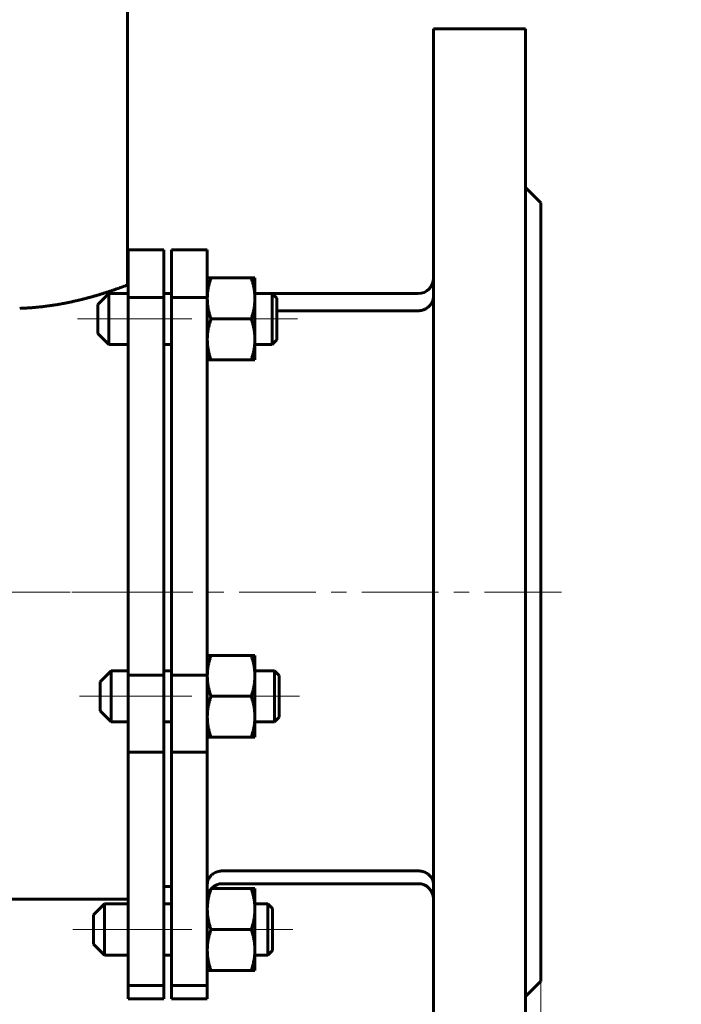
# Model space of a CAD drawing. Header units: millimetres. Extents: x 0 to 594, y 0 to 420.
# Tile 10 of 12: x 256 to 321, y 209 to 305. Entities that reach past the tile are written whole.
import ezdxf

# ---------------------------------------------------------------- set-up
doc = ezdxf.new("R2010")
doc.units = ezdxf.units.MM
for name, pattern in [('K5LT_AXLED', [12, 7.5, -1.5, 1.5, -1.5]), ('K5LT_BASIC', [0]), ('K5LT_THIN', [0])]:
    doc.linetypes.add(name, pattern=pattern)
doc.layers.add('Системный слой', color=7, linetype='Continuous')
doc.layers.add('Системный слой (1)', color=7, linetype='Continuous', true_color=0x6c6c6c)
doc.styles.add('KDIMTEXTSTYLE', font='txt', dxfattribs={"width": 0.96, "oblique": 15, "height": 5})
doc.styles.add('KTEXTSTYLE', font='txt', dxfattribs={"width": 0.96, "height": 5})
doc.dimstyles.new('KDIMSTYLE (0.50)', dxfattribs={"dimtxt": 5, "dimasz": 1, "dimexe": 2, "dimexo": 0, "dimgap": 1, "dimtad": 1, "dimlfac": 2, "dimtxsty": 'KDIMTEXTSTYLE', "dimsah": 1, "dimcen": 0, "dimdle": 1, "dimadec": 0, "dimazin": 0, "dimtfac": 0.667, "dimtmove": 0, "dimatfit": 3, "dimfxl": 1, "dimtvp": 1, "dimtolj": 1, "dimtzin": 0, "dimarcsym": 0})

# ---------------------------------------------------------------- blocks, each defined once
blk = doc.blocks.new('U4')
at = {"layer": 'Системный слой (1)', "color": 143, "linetype": 'K5LT_BASIC', "lineweight": 60, "true_color": 0x33acca}
for p, q in [((281.332, 276.586), (281.332, 277.629)), ((281.332, 273.55), (281.332, 276.586))]:
    blk.add_line(p, q, dxfattribs=at)
blk = doc.blocks.new('U5')
at = {"layer": 'Системный слой (1)', "color": 143, "linetype": 'K5LT_BASIC', "lineweight": 60, "true_color": 0x33acca}
for p, q in [((281.553, 240.422), (281.553, 240.768)), ((281.553, 236.689), (281.553, 240.422))]:
    blk.add_line(p, q, dxfattribs=at)
blk = doc.blocks.new('D0')
at = {"layer": 'Системный слой (1)'}
for points in [[(217.131, 161.086), (216.631, 161.744), (217.131, 162.403), (212.131, 161.744)], [(302.131, 161.086), (307.131, 161.744), (302.131, 162.403), (302.631, 161.744)]]:
    blk.add_hatch(color=7, dxfattribs=at).paths.add_polyline_path(points)
at = {"layer": 'Системный слой (1)', "color": 7, "linetype": 'K5LT_THIN', "lineweight": 18, "true_color": 0xffffff}
for p, q in [((212.131, 210.917), (212.131, 159.744)), ((307.131, 210.917), (307.131, 159.744)), ((212.131, 161.744), (217.131, 162.403)), ((217.131, 161.086), (212.131, 161.744)), ((212.131, 161.744), (307.131, 161.744)), ((217.131, 162.403), (216.631, 161.744)), ((216.631, 161.744), (217.131, 161.086)), ((302.631, 161.744), (302.131, 162.403)), ((302.131, 162.403), (307.131, 161.744)), ((307.131, 161.744), (302.131, 161.086)), ((302.131, 161.086), (302.631, 161.744))]:
    blk.add_line(p, q, dxfattribs=at)
blk.add_wipeout([(254.488, 162.744), (254.488, 170.126), (264.363, 170.126), (264.363, 162.744)]).dxf.layer = 'Системный слой (1)'
at = {"layer": 'Системный слой (1)', "color": 7, "insert": (254.488, 169.332), "char_height": 5, "attachment_point": 1, "style": 'KTEXTSTYLE'}
blk.add_mtext('\\fArial|b0|c204|p34;\\H5.0;\\W1.000;\\Q15;\\fGOST Type AU|b0|i0|c204|p34;\\Q15;\\W0.960;190', dxfattribs=at)
blk = doc.blocks.new('KDIMARROW_01')
at = {"layer": 'Системный слой'}
blk.add_hatch(color=0, dxfattribs=at).paths.add_polyline_path([(0, 0), (-5, 0.658), (-4.5, 0), (-5, -0.658)])
at = {"layer": 'Системный слой', "color": 0, "linetype": 'K5LT_THIN', "lineweight": 18}
for p, q in [((-4.5, 0), (-5, 0.658)), ((-5, 0.658), (0, 0)), ((0, 0), (-5, -0.658)), ((-5, -0.658), (-4.5, 0))]:
    blk.add_line(p, q, dxfattribs=at)
at = {"layer": 'Системный слой (1)', "color": 0, "linetype": 'K5LT_THIN', "lineweight": 18}
blk.add_line((255.192, 74.787), (254.692, 74.787), dxfattribs=at)
blk = doc.blocks.new('D1')
at = {"layer": 'Системный слой (1)', "color": 7, "linetype": 'K5LT_THIN', "lineweight": 18, "true_color": 0xffffff}
for p, q in [((307.131, 210.917), (307.131, 170.923)), ((296.631, 193.917), (296.631, 170.923)), ((301.631, 172.265), (296.631, 172.923)), ((296.631, 172.923), (307.131, 172.923)), ((301.131, 172.923), (301.631, 172.265)), ((307.131, 172.923), (302.131, 172.265)), ((302.131, 172.265), (302.631, 172.923))]:
    blk.add_line(p, q, dxfattribs=at)
blk.add_wipeout([(298.325, 173.923), (298.325, 181.305), (305.152, 181.305), (305.152, 173.923)]).dxf.layer = 'Системный слой (1)'
at = {"layer": 'Системный слой (1)'}
for points in [[(301.631, 172.265), (301.131, 172.923), (301.631, 173.581), (296.631, 172.923)], [(307.131, 172.923), (302.131, 173.581), (302.631, 172.923), (302.131, 172.265)]]:
    blk.add_hatch(color=7, dxfattribs=at).paths.add_polyline_path(points)
at = {"layer": 'Системный слой (1)', "color": 7, "linetype": 'K5LT_THIN', "lineweight": 18, "true_color": 0xffffff}
for p, q in [((296.631, 172.923), (301.631, 173.581)), ((301.631, 173.581), (301.131, 172.923)), ((302.631, 172.923), (302.131, 173.581)), ((302.131, 173.581), (307.131, 172.923))]:
    blk.add_line(p, q, dxfattribs=at)
at = {"layer": 'Системный слой (1)', "color": 7, "insert": (298.325, 180.511), "char_height": 5, "attachment_point": 1, "style": 'KTEXTSTYLE'}
blk.add_mtext('\\fArial|b0|c204|p34;\\H5.0;\\W1.000;\\Q15;\\fGOST Type AU|b0|i0|c204|p34;\\Q15;\\W0.960;21', dxfattribs=at)
blk = doc.blocks.new('D2')
at = {"layer": 'Системный слой (1)'}
for points in [[(305.631, 185.119), (300.631, 185.777), (301.131, 185.119), (300.631, 184.461)], [(311.631, 185.119), (312.131, 185.777), (307.131, 185.119), (312.131, 184.461)]]:
    blk.add_hatch(color=7, dxfattribs=at).paths.add_polyline_path(points)
at = {"layer": 'Системный слой (1)', "color": 7, "linetype": 'K5LT_THIN', "lineweight": 18, "true_color": 0xffffff}
for p, q in [((307.131, 210.917), (307.131, 183.119)), ((305.631, 193.917), (305.631, 183.119)), ((305.631, 185.119), (300.631, 185.777)), ((300.631, 185.777), (301.131, 185.119)), ((312.131, 185.777), (307.131, 185.119)), ((311.631, 185.119), (312.131, 185.777)), ((305.631, 185.119), (298.631, 185.119)), ((301.131, 185.119), (300.631, 184.461)), ((300.631, 184.461), (305.631, 185.119)), ((305.631, 185.119), (307.131, 185.119)), ((307.131, 185.119), (312.131, 184.461)), ((307.131, 185.119), (314.131, 185.119)), ((307.131, 185.119), (312.126, 185.119)), ((312.131, 184.461), (311.631, 185.119)), ((312.126, 185.119), (320.856, 185.119))]:
    blk.add_line(p, q, dxfattribs=at)
blk.add_wipeout([(314.126, 186.119), (314.126, 193.501), (318.667, 193.501), (318.667, 186.119)]).dxf.layer = 'Системный слой (1)'
at = {"layer": 'Системный слой (1)', "color": 7, "insert": (314.126, 192.707), "char_height": 5, "attachment_point": 1, "style": 'KTEXTSTYLE'}
blk.add_mtext('\\fArial|b0|c204|p34;\\H5.0;\\W1.000;\\Q15;\\fGOST Type AU|b0|i0|c204|p34;\\Q15;\\W0.960;3', dxfattribs=at)

msp = doc.modelspace()

# ---------------------------------------------------------------- linework, layer by layer
at = {"layer": 'Системный слой (1)', "color": 143, "linetype": 'K5LT_BASIC', "lineweight": 60, "true_color": 0x33acca}
for p, q in [((266.7434, 278.9166), (266.743, 310.7189)), ((296.6309, 303.9166), (305.6309, 303.9166)), ((296.6309, 303.9166), (296.6309, 193.9166)), ((305.6309, 303.9166), (305.6309, 193.9166)), ((305.6309, 288.4166), (307.1309, 286.9166)), ((307.1309, 286.9166), (307.1309, 210.9166)), ((266.7809, 282.3451), (266.7809, 277.6882)), ((266.7809, 282.3451), (270.2809, 282.3451)), ((270.2809, 282.3451), (270.2809, 277.6882)), ((274.5309, 282.3451), (271.0309, 282.3451)), ((271.0309, 277.6882), (271.0309, 282.3451)), ((274.5309, 277.6882), (274.5309, 282.3451)), ((266.7434, 278.9166), (266.7809, 278.9166)), ((274.5309, 279.5894), (274.8882, 279.5894)), ((278.8236, 279.5894), (274.8882, 279.5894)), ((278.8236, 279.5894), (279.1809, 279.5894)), ((279.1809, 279.5894), (279.1809, 277.5894)), ((263.8321, 277.0144), (264.9071, 278.0894)), ((264.9071, 276.811), (264.9071, 278.0894)), ((264.9071, 278.0894), (266.7809, 278.0894)), ((270.2809, 278.0894), (271.0309, 278.0894)), ((279.1809, 278.0894), (280.872, 278.0894)), ((281.3321, 277.6293), (280.872, 278.0894)), ((280.872, 278.0894), (280.872, 276.811)), ((295.1309, 278.0664), (280.895, 278.0664)), ((263.8321, 277.0144), (263.8321, 276.2857)), ((266.7809, 277.6882), (270.2809, 277.6882)), ((266.7809, 277.6882), (266.7809, 240.8049)), ((270.2809, 277.6882), (270.2809, 240.8049)), ((274.5309, 277.6882), (271.0309, 277.6882)), ((271.0309, 240.8049), (271.0309, 277.6882)), ((274.5309, 240.8049), (274.5309, 277.6882)), ((279.1809, 277.5894), (279.1809, 273.5894)), ((263.8321, 276.2857), (263.8321, 274.1644)), ((264.9071, 273.0894), (264.9071, 276.811)), ((280.872, 276.811), (280.872, 273.0894)), ((295.1309, 276.3882), (281.3321, 276.3882)), ((278.8236, 275.5894), (274.8882, 275.5894)), ((263.8321, 274.1644), (264.9071, 273.0894)), ((279.1809, 273.5894), (279.1809, 271.5894)), ((281.3321, 273.5495), (280.872, 273.0894)), ((264.9071, 273.0894), (266.7809, 273.0894)), ((270.2809, 273.0894), (271.0309, 273.0894)), ((279.1809, 273.0894), (280.872, 273.0894)), ((274.8882, 271.5894), (274.5309, 271.5894)), ((278.8236, 271.5894), (274.8882, 271.5894)), ((279.1809, 271.5894), (278.8236, 271.5894)), ((274.5309, 242.7285), (274.8882, 242.7285)), ((278.8236, 242.7285), (274.8882, 242.7285)), ((278.8236, 242.7285), (279.1809, 242.7285)), ((279.1809, 242.7285), (279.1809, 240.7285)), ((264.0529, 240.1535), (265.1279, 241.2285)), ((265.1279, 240.8041), (265.1279, 241.2285)), ((265.1279, 241.2285), (266.7809, 241.2285)), ((265.1279, 236.2285), (265.1279, 240.8041)), ((266.7809, 240.8049), (270.2809, 240.8049)), ((266.7809, 240.8049), (266.7809, 233.27)), ((270.2809, 241.2285), (271.0309, 241.2285)), ((270.2809, 240.8049), (270.2809, 233.27)), ((274.5309, 240.8049), (271.0309, 240.8049)), ((271.0309, 233.27), (271.0309, 240.8049)), ((274.5309, 233.27), (274.5309, 240.8049)), ((279.1809, 241.2285), (281.0928, 241.2285)), ((279.1809, 240.7285), (279.1809, 236.7285)), ((281.0928, 241.2285), (281.0928, 240.8041)), ((281.5529, 240.7684), (281.0928, 241.2285)), ((281.0928, 240.8041), (281.0928, 236.2285)), ((264.0529, 240.1535), (264.0529, 239.9116)), ((264.0529, 239.9116), (264.0529, 237.3035)), ((278.8236, 238.7285), (274.8882, 238.7285)), ((264.0529, 237.3035), (265.1279, 236.2285)), ((279.1809, 236.7285), (279.1809, 234.7285)), ((281.5529, 236.6886), (281.0928, 236.2285)), ((265.1279, 236.2285), (266.7809, 236.2285)), ((270.2809, 236.2285), (271.0309, 236.2285)), ((279.1809, 236.2285), (281.0928, 236.2285)), ((274.8882, 234.7285), (274.5309, 234.7285)), ((278.8236, 234.7285), (274.8882, 234.7285)), ((279.1809, 234.7285), (278.8236, 234.7285)), ((266.7809, 233.27), (266.7809, 210.4748)), ((266.7809, 233.27), (270.2809, 233.27)), ((270.2809, 233.27), (270.2809, 210.4748)), ((274.5309, 233.27), (271.0309, 233.27)), ((271.0309, 210.4748), (271.0309, 233.27)), ((274.5309, 210.4748), (274.5309, 233.27)), ((276.0309, 221.6735), (295.1309, 221.6735)), ((276.0309, 220.4267), (295.1309, 220.4267)), ((270.2809, 220.1666), (271.0309, 220.1666)), ((278.8236, 219.9472), (274.9316, 219.9472)), ((278.8236, 219.9472), (279.1809, 219.9472)), ((279.1809, 219.9472), (279.1809, 217.9472)), ((241.8844, 218.9166), (266.7809, 218.9166)), ((263.3936, 217.3722), (264.4686, 218.4472)), ((264.4686, 213.645), (264.4686, 218.4472)), ((264.4686, 218.4472), (266.7809, 218.4472)), ((270.2809, 218.4472), (271.0309, 218.4472)), ((279.1809, 218.4472), (280.4336, 218.4472)), ((280.4336, 218.4472), (280.4336, 213.645)), ((280.8936, 217.9871), (280.4336, 218.4472)), ((263.3936, 217.3722), (263.3936, 214.6349)), ((279.1809, 217.9472), (279.1809, 213.9472)), ((280.8936, 213.9073), (280.8936, 217.9871)), ((278.8236, 215.9472), (274.8882, 215.9472)), ((263.3936, 214.6349), (263.3936, 214.5222)), ((263.3936, 214.5222), (264.4686, 213.4472)), ((264.4686, 213.4472), (264.4686, 213.645)), ((279.1809, 213.9472), (279.1809, 211.9472)), ((280.8936, 213.9073), (280.4336, 213.4472)), ((280.4336, 213.645), (280.4336, 213.4472)), ((264.4686, 213.4472), (266.7809, 213.4472)), ((270.2809, 213.4472), (271.0309, 213.4472)), ((279.1809, 213.4472), (280.4336, 213.4472)), ((274.8882, 211.9472), (274.5309, 211.9472)), ((278.8236, 211.9472), (274.8882, 211.9472)), ((279.1809, 211.9472), (278.8236, 211.9472)), ((305.6309, 209.4166), (307.1309, 210.9166)), ((266.7809, 210.4748), (266.7809, 209.1877)), ((266.7809, 210.4748), (270.2809, 210.4748)), ((270.2809, 210.4748), (270.2809, 209.1877)), ((271.0309, 209.1877), (271.0309, 210.4748)), ((274.5309, 210.4748), (271.0309, 210.4748)), ((274.5309, 209.1877), (274.5309, 210.4748)), ((266.7809, 209.1877), (270.2809, 209.1877)), ((274.5309, 209.1877), (271.0309, 209.1877))]:
    msp.add_line(p, q, dxfattribs=at)
at = {"layer": 'Системный слой (1)', "color": 30, "linetype": 'K5LT_AXLED', "lineweight": 18, "true_color": 0xff8000}
for p, q in [((268.7809, 275.5894), (261.8321, 275.5894)), ((273.0309, 275.5894), (268.2809, 275.5894)), ((283.3321, 275.5894), (277.1809, 275.5894)), ((309.1309, 248.9166), (210.1309, 248.9166)), ((268.7809, 248.9166), (239.8844, 248.9166)), ((273.0309, 248.9166), (268.2809, 248.9166)), ((309.1309, 248.9166), (294.6309, 248.9166)), ((268.7809, 238.7285), (262.0529, 238.7285)), ((273.0309, 238.7285), (268.2809, 238.7285)), ((283.5529, 238.7285), (277.1809, 238.7285)), ((268.7809, 215.9472), (261.3936, 215.9472)), ((273.0309, 215.9472), (268.2809, 215.9472)), ((282.8936, 215.9472), (277.1809, 215.9472))]:
    msp.add_line(p, q, dxfattribs=at)
at = {"layer": 'Системный слой (1)', "color": 143, "linetype": 'K5LT_BASIC', "lineweight": 60, "true_color": 0x33acca}
for centre, start, end in [((295.1309, 279.5664), 270, 0), ((276.0309, 218.9267), 90, 180), ((295.1309, 218.9267), 0, 90)]:
    msp.add_arc(centre, 1.5, start, end, dxfattribs=at)
for points, knots in [([(266.7432, 278.9167), (266.7426, 278.9167), (266.7404, 278.9159), (266.7339, 278.9133), (266.7269, 278.9105), (266.7175, 278.9068), (266.7056, 278.9022), (266.6864, 278.8949), (266.6561, 278.8832), (266.6169, 278.8683), (266.5795, 278.854), (266.5478, 278.842), (266.4878, 278.8193), (266.4159, 278.7921), (266.3315, 278.7605), (266.2749, 278.7394), (266.2129, 278.7165), (266.1367, 278.6885), (266.0439, 278.6544), (265.9313, 278.6134), (265.818, 278.5726), (265.7063, 278.5329), (265.5979, 278.4947), (265.4822, 278.4541), (265.3593, 278.4114), (265.23, 278.367), (265.0944, 278.3211), (264.9532, 278.2741), (264.7582, 278.2096), (264.555, 278.1437), (264.3452, 278.0773), (264.1872, 278.0282), (264.0278, 277.9794), (263.8672, 277.9309), (263.7044, 277.8825), (263.5395, 277.8345), (263.3725, 277.7868), (263.205, 277.74), (263.0371, 277.6937), (262.8701, 277.6485), (262.7037, 277.6043), (262.5388, 277.5615), (262.374, 277.5198), (262.2095, 277.4793), (261.9931, 277.4268), (261.7251, 277.3637), (261.4549, 277.3028), (261.2411, 277.2566), (261.0824, 277.2233), (260.923, 277.1908), (260.7622, 277.1587), (260.5109, 277.1098), (260.2382, 277.0592), (259.9621, 277.0114), (259.7779, 276.9808), (259.612, 276.9544), (259.337, 276.9119), (258.956, 276.8572), (258.5737, 276.8088), (258.1556, 276.7612), (257.7558, 276.7208), (257.3611, 276.6882), (257.1264, 276.6713), (256.948, 276.6593), (256.7283, 276.6463), (256.4623, 276.6331), (256.2838, 276.6256), (256.1925, 276.622)], [0, 0, 0, 0, 1.2514995, 1.8744109, 2.5015634, 3.1337577, 3.7774812, 4.4276583, 5.7487557, 7.1072694, 7.8077692, 8.5144586, 9.2412447, 11.5079289, 12.2966187, 13.1026462, 13.9389571, 14.7887881, 15.9887618, 17.2211647, 18.4840137, 19.4592516, 20.4524431, 21.4750501, 22.5083991, 23.5589368, 24.6159937, 25.6808953, 26.7503729, 28.8786926, 29.924784, 30.9593651, 31.9722369, 32.9733565, 33.964241, 34.9567655, 35.9393766, 36.9117357, 37.8582309, 38.7919907, 39.693788, 40.575721, 41.4302633, 42.2772461, 43.1008815, 44.6898116, 46.2120522, 46.9509031, 47.6767988, 48.401771, 49.1257002, 49.8489716, 51.7639712, 52.7136313, 53.4191458, 54.1232204, 54.8231103, 56.8914136, 58.8749015, 59.5202206, 61.9887707, 63.7103668, 64.2657536, 64.8067149, 65.8521152, 66.8990244, 68, 68, 68, 68]), ([(295.1309, 276.3882), (295.1953, 276.3882), (295.3152, 276.3956), (295.4632, 276.4219), (295.6032, 276.4589), (295.7121, 276.4981), (295.8496, 276.5603), (295.9876, 276.6388), (296.1198, 276.7382), (296.231, 276.8405), (296.3217, 276.9405), (296.4189, 277.0719), (296.5023, 277.2186), (296.5715, 277.3899), (296.6006, 277.5048), (296.6115, 277.5664)], [0, 0, 0, 0, 1.2453915, 2.3255834, 2.9521786, 4.1454788, 4.6998601, 6.1386193, 7.6039755, 8.4922371, 9.7420297, 10.9357573, 12.6662203, 14.2170382, 16, 16, 16, 16]), ([(276.0309, 221.6735), (275.8843, 221.6735), (275.7407, 221.6548), (275.4579, 221.5818), (275.3242, 221.5262), (275.0795, 221.3867), (274.9714, 221.3019), (274.7946, 221.1211), (274.7244, 221.0254), (274.6703, 220.9267)], [0.00018564, 0.00018564, 0.00018564, 0.00018564, 0.08814554, 0.08814554, 0.18240522, 0.18240522, 0.28245696, 0.28245696, 0.37911215, 0.37911215, 0.37911215, 0.37911215]), ([(296.4914, 220.9267), (296.4653, 220.9745), (296.4064, 221.0671), (296.2899, 221.2062), (296.1662, 221.3187), (296.0194, 221.4241), (295.8974, 221.4934), (295.7432, 221.5622), (295.6215, 221.6042), (295.47, 221.6414), (295.3195, 221.6664), (295.1975, 221.6735), (295.1309, 221.6735)], [0, 0, 0, 0, 1.6257237, 3.1776096, 4.9937961, 5.9819719, 7.670453, 8.3062058, 9.8179049, 10.4868631, 11.6307503, 13, 13, 13, 13]), ([(274.6703, 220.9267), (274.6367, 220.8652), (274.6085, 220.8002), (274.5508, 220.6229), (274.5314, 220.5065), (274.5309, 220.3849), (274.5309, 220.3834), (274.5309, 220.382)], [0.292726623, 0.292726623, 0.292726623, 0.292726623, 0.322323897, 0.322323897, 0.37000154, 0.37000154, 0.370582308, 0.370582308, 0.370582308, 0.370582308]), ([(296.4914, 220.9267), (296.5254, 220.8646), (296.5702, 220.7613), (296.6185, 220.5785), (296.6309, 220.4597), (296.6309, 220.382)], [0, 0, 0, 0, 2.3037891, 3.6222194, 6, 6, 6, 6]), ([(274.8616, 219.8662), (274.8154, 219.7232), (274.736, 219.4539), (274.6483, 219.0825), (274.5855, 218.7294), (274.542, 218.3561), (274.5309, 218.093), (274.5309, 217.9472)], [0, 0, 0, 0, 1.623153, 3.1544565, 4.567726, 6.1146247, 8, 8, 8, 8])]:
    msp.add_open_spline(points, degree=3, knots=knots, dxfattribs=at)
for points in [[(274.8882, 279.5894), (274.5309, 278.5176), (274.5309, 277.5894)], [(279.1809, 277.5894), (279.1809, 278.5176), (278.8236, 279.5894)], [(274.5309, 277.5894), (274.5309, 276.6612), (274.8882, 275.5894)], [(278.8236, 275.5894), (279.1809, 276.6612), (279.1809, 277.5894)], [(274.8882, 275.5894), (274.5309, 274.5176), (274.5309, 273.5894)], [(279.1809, 273.5894), (279.1809, 274.5176), (278.8236, 275.5894)], [(274.5309, 273.5894), (274.5309, 272.6612), (274.8882, 271.5894)], [(278.8236, 271.5894), (279.1809, 272.6612), (279.1809, 273.5894)], [(274.8882, 242.7285), (274.5309, 241.6567), (274.5309, 240.7285)], [(279.1809, 240.7285), (279.1809, 241.6567), (278.8236, 242.7285)], [(274.5309, 240.7285), (274.5309, 239.8003), (274.8882, 238.7285)], [(278.8236, 238.7285), (279.1809, 239.8003), (279.1809, 240.7285)], [(274.8882, 238.7285), (274.5309, 237.6567), (274.5309, 236.7285)], [(279.1809, 236.7285), (279.1809, 237.6567), (278.8236, 238.7285)], [(274.5309, 236.7285), (274.5309, 235.8003), (274.8882, 234.7285)], [(278.8236, 234.7285), (279.1809, 235.8003), (279.1809, 236.7285)], [(279.1809, 217.9472), (279.1809, 218.8754), (278.8236, 219.9472)], [(274.5309, 217.9472), (274.5309, 217.019), (274.8882, 215.9472)], [(278.8236, 215.9472), (279.1809, 217.019), (279.1809, 217.9472)], [(274.8882, 215.9472), (274.5309, 214.8754), (274.5309, 213.9472)], [(279.1809, 213.9472), (279.1809, 214.8754), (278.8236, 215.9472)], [(274.5309, 213.9472), (274.5309, 213.019), (274.8882, 211.9472)], [(278.8236, 211.9472), (279.1809, 213.019), (279.1809, 213.9472)]]:
    msp.add_rational_spline(points, [1, 1.0379548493, 1], degree=2, dxfattribs=at)
msp.add_open_spline([(296.6309, 277.7871), (296.6309, 277.7115), (296.6241, 277.6376), (296.6115, 277.5664)], degree=3, dxfattribs=at)

# ---------------------------------------------------------------- block references
at = {"layer": 'Системный слой (1)'}
for name in ['U4', 'U5']:
    msp.add_blockref(name, (0, 0), dxfattribs=at)

# ---------------------------------------------------------------- next in the draw order: dimensions: what is measured, and where the dimension line sits
at = {"layer": 'Системный слой (1)', "color": 7}
dim = msp.add_linear_dim(base=(212.1309, 161.7444), p1=(307.1309, 210.9166), p2=(212.1309, 210.9166), dimstyle='KDIMSTYLE (0.50)', override={"dimexo": 0, "dimpost": '\\fGOST Type AU|b0|c204|p34;\\H5.0;\\W0.960;\\Q15;<>', "dimblk1": 'KDIMARROW_01', "dimblk2": 'KDIMARROW_01', "dimse1": 0, "dimse2": 0, "dimclrt": 7, "dimtol": 1, "dimtp": 0, "dimtm": 0, "dimtdec": 5, "dimtolj": 1}, dxfattribs=at)
dim.commit()
dim.dimension.update_dxf_attribs({"geometry": 'D0', "text_midpoint": (259.6309, 161.7444), "dimtype": 160})

# ---------------------------------------------------------------- next in the draw order: dimensions: what is measured, and where the dimension line sits
dim = msp.add_linear_dim(base=(296.6309, 172.9232), p1=(307.1309, 210.9166), p2=(296.6309, 193.9166), dimstyle='KDIMSTYLE (0.50)', override={"dimexo": 0, "dimpost": '\\fGOST Type AU|b0|c204|p34;\\H5.0;\\W0.960;\\Q15;<>', "dimblk1": 'KDIMARROW_01', "dimblk2": 'KDIMARROW_01', "dimse1": 0, "dimse2": 0, "dimclrt": 7, "dimtol": 1, "dimtp": 0, "dimtm": 0, "dimtdec": 5, "dimtolj": 1}, dxfattribs=at)
dim.commit()
dim.dimension.update_dxf_attribs({"geometry": 'D1', "text_midpoint": (301.8809, 172.9232), "dimtype": 160})

# ---------------------------------------------------------------- next in the draw order: dimensions: what is measured, and where the dimension line sits
dim = msp.add_linear_dim(base=(305.6309, 185.1192), p1=(307.1309, 210.9166), p2=(305.6309, 193.9166), dimstyle='KDIMSTYLE (0.50)', override={"dimexo": 0, "dimtoh": 1, "dimpost": '\\fGOST Type AU|b0|c204|p34;\\H5.0;\\W0.960;\\Q15;<>', "dimblk1": 'KDIMARROW_01', "dimblk2": 'KDIMARROW_01', "dimse1": 0, "dimse2": 0, "dimclrt": 7, "dimtol": 1, "dimtp": 0, "dimtm": 0, "dimtdec": 5, "dimtmove": 1, "dimtolj": 1}, dxfattribs=at)
dim.commit()
dim.dimension.update_dxf_attribs({"geometry": 'D2', "text_midpoint": (316.4911, 185.1192), "dimtype": 160})

doc.saveas('drawing.dxf')
